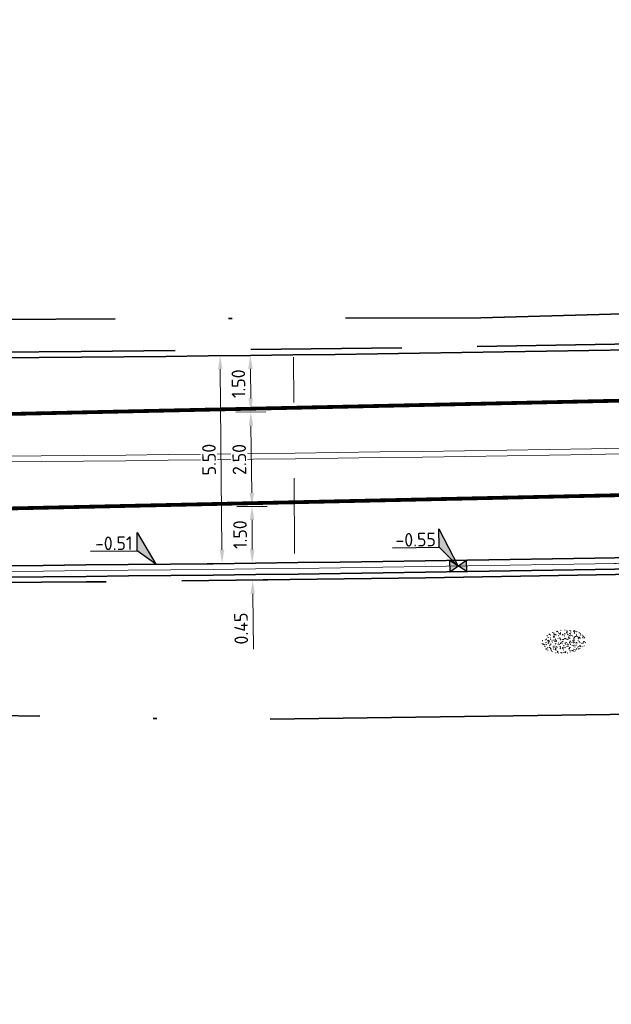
# Model space of a CAD drawing. Header units: metres. Extents: x 0 to 269924, y 0 to 933292.
# Tile 130 of 247: x 134039 to 134054, y 466501 to 466528. Entities that reach past the tile are written whole.
import ezdxf
from ezdxf import colors
from ezdxf.entities.mleader import LeaderData, LeaderLine
from ezdxf.enums import TextEntityAlignment as Align
from ezdxf.math import Vec2, Vec3

# ---------------------------------------------------------------- set-up
doc = ezdxf.new("R2010")
doc.units = ezdxf.units.M
for name, pattern in [('VH-OPSLUITBAND_150X250', [24, 16, -2, 4, -2]), ('VW-1-1_STREEP', [2, 1, -1]), ('XX-HIDDEN', [4, 2, -2]), ('XX-PROJECTGRENS', [18, 12, -3, 0, -3])]:
    doc.linetypes.add(name, pattern=pattern)
doc.layers.add('N-WE-GR-GRAS-S', color=7, linetype='Continuous', lineweight=18, true_color=0x00a500)
doc.layers.add('N-WE-RI-HWA_KOLK-S', color=150, linetype='Continuous', lineweight=25, true_color=0x007fff)
for name, color, linetype, lineweight in [('N-WE-KG-GRENS_PROJECT-G', 7, 'XX-PROJECTGRENS', 35), ('N-WE-KL-ET_LS_OV_LICHTMAST-S', 190, 'Continuous', 25), ('N-WE-VH-GOOT_STRAATBAKSTEEN-G', 170, 'Continuous', 35), ('N-WE-VH-KANTOPSLUITING_OPSLUITBAND_150X250-G', 150, 'VH-OPSLUITBAND_150X250', 35), ('N-WE-VH-KANTOPSLUITING_VOORKANTBAND-G', 50, 'Continuous', 35), ('N-WE-VH-M', 7, 'Continuous', 18), ('N-WE-VH-VERHARDING-T18', 10, 'Continuous', 18), ('N-WE-VW-MARKERING_LANGS_STREEP_11_010-G', 7, 'VW-1-1_STREEP', 13), ('X-XX-AL-HOOGTELABEL-S', 7, 'Continuous', 25)]:
    doc.layers.add(name, color=color, linetype=linetype, lineweight=lineweight)
doc.layers.add('X-XX-AL-HULPLIJN-G', color=30, linetype='Continuous', lineweight=18, plot=False)
doc.styles.add('NLCS-ISO', font='NLCS-ISO.ttf')
doc.styles.add('NLCS-ISO-M200-T18', font='NLCS-ISO.ttf', dxfattribs={"height": 0.36})
doc.dimstyles.new('NLCS-M200-T18-PIJL_L2_H2', dxfattribs={"dimscale": 0.2, "dimtxt": 2.5, "dimasz": 1.8, "dimexe": 2, "dimexo": 2, "dimgap": 0.7, "dimtad": 1, "dimzin": 0, "dimdsep": 46, "dimtxsty": 'NLCS-ISO-M200-T18', "dimcen": 0, "dimdle": 2, "dimclrd": 256, "dimclre": 256, "dimclrt": 10, "dimazin": 0, "dimtfac": 1, "dimtdec": 3, "dimtofl": 0, "dimtmove": 0, "dimatfit": 3, "dimfxl": 2, "dimfxlon": 1, "dimtfillclr": 256, "dimtolj": 1, "dimtzin": 0, "dimlwd": -1, "dimlwe": -1, "dimarcsym": 0})

# ---------------------------------------------------------------- blocks, each defined once
blk = doc.blocks.new('*D188')
at = {"layer": 'Defpoints', "color": 0, "transparency": 16777216}
for p in [(134044.803, 466514.675), (134045.924, 466514.68), (134045.932, 466513.18)]:
    blk.add_point(p, dxfattribs=at)
at = {"layer": 'N-WE-VH-M', "transparency": 16777216}
for p, q in [((134045.203, 466514.677), (134044.403, 466514.672)), ((134044.809, 466513.534), (134044.805, 466514.315)), ((134045.211, 466513.177), (134044.411, 466513.172))]:
    blk.add_line(p, q, dxfattribs=at)
for points in [[(134044.745, 466514.314), (134044.865, 466514.315), (134044.803, 466514.675)], [(134044.749, 466513.534), (134044.869, 466513.535), (134044.811, 466513.175)]]:
    blk.add_solid(points, dxfattribs=at)
at = {"layer": 'N-WE-VH-M', "color": 10, "transparency": 16777216, "insert": (134044.487, 466513.923), "char_height": 0.36, "attachment_point": 5, "rotation": 90.2908, "style": 'NLCS-ISO-M200-T18', "bg_fill": 3, "box_fill_scale": 1.1, "bg_fill_color": 256, "bg_fill_true_color": 13158600, "bg_fill_transparency": 0}
blk.add_mtext('\\A1;1.50', dxfattribs=at)
blk = doc.blocks.new('*D189')
at = {"layer": 'Defpoints', "color": 0, "transparency": 16777216}
for p in [(134044.772, 466517.166), (134045.893, 466517.18), (134045.924, 466514.68)]:
    blk.add_point(p, dxfattribs=at)
at = {"layer": 'N-WE-VH-M', "transparency": 16777216}
for p, q in [((134045.172, 466517.171), (134044.373, 466517.161)), ((134044.799, 466515.026), (134044.777, 466516.806)), ((134045.204, 466514.671), (134044.404, 466514.661))]:
    blk.add_line(p, q, dxfattribs=at)
for points in [[(134044.717, 466516.805), (134044.837, 466516.807), (134044.772, 466517.166)], [(134044.739, 466515.025), (134044.859, 466515.027), (134044.804, 466514.666)]]:
    blk.add_solid(points, dxfattribs=at)
at = {"layer": 'N-WE-VH-M', "color": 10, "transparency": 16777216, "insert": (134044.468, 466515.912), "char_height": 0.36, "attachment_point": 5, "rotation": 90.7214, "style": 'NLCS-ISO-M200-T18', "bg_fill": 3, "box_fill_scale": 1.1, "bg_fill_color": 256, "bg_fill_true_color": 13158600, "bg_fill_transparency": 0}
blk.add_mtext('\\A1;2.50', dxfattribs=at)
blk = doc.blocks.new('*D190')
at = {"layer": 'Defpoints', "color": 0, "transparency": 16777216}
for p in [(134044.758, 466518.67), (134045.878, 466518.681), (134045.893, 466517.18)]:
    blk.add_point(p, dxfattribs=at)
at = {"layer": 'N-WE-VH-M', "transparency": 16777216}
for p, q in [((134045.158, 466518.674), (134044.358, 466518.666)), ((134044.769, 466517.529), (134044.762, 466518.31)), ((134045.172, 466517.173), (134044.372, 466517.166))]:
    blk.add_line(p, q, dxfattribs=at)
for points in [[(134044.702, 466518.31), (134044.822, 466518.311), (134044.758, 466518.67)], [(134044.709, 466517.529), (134044.829, 466517.53), (134044.772, 466517.169)]]:
    blk.add_solid(points, dxfattribs=at)
at = {"layer": 'N-WE-VH-M', "color": 10, "transparency": 16777216, "insert": (134044.445, 466517.917), "char_height": 0.36, "attachment_point": 5, "rotation": 90.5383, "style": 'NLCS-ISO-M200-T18', "bg_fill": 3, "box_fill_scale": 1.1, "bg_fill_color": 256, "bg_fill_true_color": 13158600, "bg_fill_transparency": 0}
blk.add_mtext('\\A1;1.50', dxfattribs=at)
blk = doc.blocks.new('*D191')
at = {"layer": 'Defpoints', "color": 0, "transparency": 16777216}
for p in [(134045.932, 466513.18), (134044.819, 466512.716), (134045.937, 466512.73)]:
    blk.add_point(p, dxfattribs=at)
at = {"layer": 'N-WE-VH-M', "transparency": 16777216}
for p, q in [((134044.808, 466513.526), (134044.804, 466513.886)), ((134045.213, 466513.171), (134044.413, 466513.161)), ((134045.219, 466512.721), (134044.419, 466512.711)), ((134044.823, 466512.356), (134044.842, 466510.888))]:
    blk.add_line(p, q, dxfattribs=at)
for points in [[(134044.748, 466513.525), (134044.868, 466513.527), (134044.813, 466513.166)], [(134044.763, 466512.355), (134044.883, 466512.357), (134044.819, 466512.716)]]:
    blk.add_solid(points, dxfattribs=at)
at = {"layer": 'N-WE-VH-M', "color": 10, "transparency": 16777216, "insert": (134044.515, 466511.438), "char_height": 0.36, "attachment_point": 5, "rotation": 90.7233, "style": 'NLCS-ISO-M200-T18', "bg_fill": 3, "box_fill_scale": 1.1, "bg_fill_color": 256, "bg_fill_true_color": 13158600, "bg_fill_transparency": 0}
blk.add_mtext('\\A1;0.45', dxfattribs=at)
blk = doc.blocks.new('*D192')
at = {"layer": 'Defpoints', "color": 0, "transparency": 16777216}
for p in [(134043.96, 466518.662), (134045.878, 466518.681), (134045.932, 466513.18)]:
    blk.add_point(p, dxfattribs=at)
at = {"layer": 'N-WE-VH-M', "transparency": 16777216}
for p, q in [((134044.36, 466518.666), (134043.56, 466518.658)), ((134044.009, 466513.522), (134043.963, 466518.302)), ((134044.413, 466513.166), (134043.613, 466513.158))]:
    blk.add_line(p, q, dxfattribs=at)
for points in [[(134043.903, 466518.301), (134044.023, 466518.303), (134043.96, 466518.662)], [(134043.949, 466513.521), (134044.069, 466513.522), (134044.013, 466513.162)]]:
    blk.add_solid(points, dxfattribs=at)
at = {"layer": 'N-WE-VH-M', "color": 10, "transparency": 16777216, "insert": (134043.666, 466515.909), "char_height": 0.36, "attachment_point": 5, "rotation": 90.554, "style": 'NLCS-ISO-M200-T18', "bg_fill": 3, "box_fill_scale": 1.1, "bg_fill_color": 256, "bg_fill_true_color": 13158600, "bg_fill_transparency": 0}
blk.add_mtext('\\A1;5.50', dxfattribs=at)
blk = doc.blocks.new('*U248')
for p, q in [((-1.99, 2.94), (-1.58, 5.31)), ((-1.58, 5.31), (0, 0)), ((-8.1, 4), (-1.99, 2.94)), ((0, 0), (-1.99, 2.94))]:
    blk.add_line(p, q)
blk.add_solid([(-1.58, 5.31), (0, 0), (-1.99, 2.94)])
at = {"style": 'NLCS-ISO'}
blk.add_attdef('...', text='', height=1.8, rotation=350.1821, dxfattribs=at).set_placement((-5.12, 3.06), align=Align.BOTTOM_CENTER)
blk = doc.blocks.new('*U517')
for p, q in [((-2.04, 2.27), (-1.56, 4.62)), ((-1.56, 4.62), (0, 0)), ((-8.12, 3.53), (-2.04, 2.27)), ((0, 0), (-2.04, 2.27))]:
    blk.add_line(p, q)
blk.add_solid([(-1.56, 4.62), (0, 0), (-2.04, 2.27)])
at = {"style": 'NLCS-ISO'}
blk.add_attdef('...', text='', height=1.8, rotation=348.3268, dxfattribs=at).set_placement((-5.17, 2.49), align=Align.BOTTOM_CENTER)
blk = doc.blocks.new('*U518')
at = {"layer": 'X-XX-AL-HOOGTELABEL-S', "xscale": 0.2, "yscale": 0.2, "zscale": 0.2, "rotation": 11.58332590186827}
blk.add_blockref('*U517', (0, 0.15), dxfattribs=at).add_auto_attribs({'...': '-0.51'})
blk = doc.blocks.new('*U519')
at = {"layer": 'N-WE-KL-ET_LS_OV_LICHTMAST-S', "color": 0, "linetype": 'ByBlock', "lineweight": -2, "transparency": 16777216, "rotation": 0.5959058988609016}
blk.add_blockref('*U518', (134042.262, 466512.988), dxfattribs=at)
blk = doc.blocks.new('N-SRI-KOLK_STRAAT_450X300-SO')
h = blk.add_hatch(color=256)
h.dxf.hatch_style = 1
h.paths.add_polyline_path([(0, 0), (-1.125, 0.75), (-1.125, -0.75)])
h.paths.add_polyline_path([(1.125, -0.75), (1.125, 0.75), (0, 0)])
for p, q in [((-1.125, -0.75), (1.125, 0.75)), ((1.125, -0.75), (-1.125, 0.75))]:
    blk.add_line(p, q)
at = {"flags": 128}
blk.add_lwpolyline([(-1.125, -0.75), (1.125, -0.75), (1.125, 0.75), (-1.125, 0.75)], close=True, dxfattribs=at)
blk = doc.blocks.new('SGR-GRAS_01-SO')
at = {"ltscale": 0.1}
for p, q in [((-0.939, 0.84), (-1.004, 0.878)), ((-0.576, 0.919), (-0.64, 0.957)), ((-0.562, 0.919), (-0.509, 0.972)), ((-0.212, 0.998), (-0.269, 1.031)), ((0.073, 0.993), (0.138, 1.031)), ((0.239, 0.923), (0.312, 0.942)), ((0.317, 0.814), (0.304, 0.888)), ((0.594, 0.925), (0.522, 0.945)), ((0.912, 0.894), (0.907, 0.925)), ((1.012, 0.869), (0.947, 0.906)), ((-1.964, -0.07), (-1.977, 0.004)), ((-1.93, 0.188), (-1.925, 0.244)), ((-1.893, 0.237), (-1.921, 0.253)), ((-1.668, 0.023), (-1.595, 0.043)), ((-1.596, 0.241), (-1.649, 0.294)), ((-1.53, 0.316), (-1.595, 0.353)), ((-1.448, 0.644), (-1.521, 0.664)), ((-1.517, 0.187), (-1.442, 0.187)), ((-1.469, 0.576), (-1.482, 0.65)), ((-1.358, 0.206), (-1.431, 0.226)), ((-1.427, 0.476), (-1.354, 0.496)), ((-1.421, 0.131), (-1.356, 0.168)), ((-1.369, 0.009), (-1.382, 0.083)), ((-1.375, 0.106), (-1.322, 0.159)), ((-1.334, 0.111), (-1.328, 0.186)), ((-1.302, 0.761), (-1.324, 0.774)), ((-1.284, 0.684), (-1.278, 0.759)), ((-1.167, 0.395), (-1.232, 0.432)), ((-1.172, 0.241), (-1.225, 0.294)), ((-1.154, 0.647), (-1.207, 0.7)), ((-1.112, 0.172), (-1.04, 0.192)), ((-1.032, 0.028), (-1.097, 0.066)), ((-0.968, 0.512), (-0.915, 0.565)), ((-0.893, 0.496), (-0.965, 0.515)), ((-0.942, 0.187), (-0.867, 0.187)), ((-0.923, 0.418), (-0.858, 0.456)), ((-0.892, 0.812), (-0.817, 0.812)), ((-0.873, 0.655), (-0.886, 0.729)), ((-0.803, 0.057), (-0.875, 0.077)), ((-0.871, 0.625), (-0.799, 0.644)), ((-0.804, 0.474), (-0.869, 0.511)), ((-0.747, 0.241), (-0.8, 0.294)), ((-0.773, 0.089), (-0.786, 0.163)), ((-0.73, 0.647), (-0.783, 0.7)), ((-0.739, 0.034), (-0.732, 0.109)), ((-0.669, 0.107), (-0.734, 0.145)), ((-0.689, 0.607), (-0.682, 0.682)), ((-0.557, 0.321), (-0.485, 0.34)), ((-0.441, 0.553), (-0.506, 0.59)), ((-0.427, 0.785), (-0.499, 0.804)), ((-0.425, 0.706), (-0.36, 0.743)), ((-0.337, 0.347), (-0.41, 0.366)), ((-0.323, 0.241), (-0.376, 0.294)), ((-0.306, 0.186), (-0.371, 0.224)), ((-0.367, 0.187), (-0.292, 0.187)), ((-0.305, 0.647), (-0.358, 0.7)), ((-0.317, 0.812), (-0.242, 0.812)), ((-0.316, 0.774), (-0.244, 0.793)), ((-0.278, 0.735), (-0.291, 0.809)), ((-0.243, 0.017), (-0.17, 0.036)), ((-0.178, 0.169), (-0.191, 0.242)), ((-0.078, 0.632), (-0.143, 0.669)), ((-0.143, -0.043), (-0.137, 0.032)), ((-0.093, 0.53), (-0.087, 0.604)), ((-0.085, 0.159), (-0.032, 0.212)), ((-0.069, 0.189), (-0.004, 0.227)), ((0.057, 0.265), (-0.008, 0.303)), ((-0.002, 0.47), (0.071, 0.489)), ((0.101, 0.241), (0.048, 0.294)), ((0.128, 0.636), (0.056, 0.656)), ((0.119, 0.647), (0.066, 0.7)), ((0.218, 0.198), (0.146, 0.217)), ((0.208, 0.187), (0.283, 0.187)), ((0.286, 0.711), (0.221, 0.748)), ((0.258, 0.812), (0.333, 0.812)), ((0.313, 0.166), (0.385, 0.185)), ((0.322, 0.565), (0.375, 0.618)), ((0.42, 0.344), (0.355, 0.382)), ((0.417, 0.248), (0.404, 0.322)), ((0.429, 0.477), (0.494, 0.514)), ((0.526, 0.241), (0.472, 0.294)), ((0.543, 0.647), (0.49, 0.7)), ((0.555, -0.022), (0.49, 0.015)), ((0.502, 0.452), (0.509, 0.527)), ((0.554, 0.619), (0.626, 0.638)), ((0.649, 0.79), (0.584, 0.827)), ((0.684, 0.487), (0.611, 0.507)), ((0.774, 0.049), (0.701, 0.069)), ((0.784, 0.423), (0.719, 0.461)), ((0.783, 0.187), (0.858, 0.187)), ((0.833, 0.812), (0.908, 0.812)), ((0.918, 0.057), (0.853, 0.094)), ((0.868, 0.315), (0.941, 0.334)), ((0.95, 0.241), (0.897, 0.294)), ((0.967, 0.647), (0.914, 0.7)), ((0.927, 0.764), (0.992, 0.802)), ((1.012, 0.328), (0.999, 0.402)), ((1.15, 0.777), (1.077, 0.796)), ((1.147, 0.502), (1.082, 0.54)), ((1.098, 0.375), (1.104, 0.45)), ((1.109, 0.767), (1.182, 0.787)), ((1.239, 0.338), (1.167, 0.358)), ((1.183, 0.011), (1.255, 0.03)), ((1.206, 0.212), (1.259, 0.265)), ((1.282, 0.136), (1.217, 0.173)), ((1.283, 0.248), (1.348, 0.286)), ((1.374, 0.241), (1.321, 0.294)), ((1.392, 0.647), (1.339, 0.7)), ((1.358, 0.187), (1.433, 0.187)), ((1.424, 0.463), (1.496, 0.483)), ((1.51, 0.581), (1.445, 0.619)), ((1.645, 0.215), (1.58, 0.252)), ((1.607, 0.407), (1.594, 0.481)), ((1.693, 0.298), (1.7, 0.373)), ((1.795, 0.19), (1.722, 0.209)), ((1.738, 0.159), (1.81, 0.179)), ((1.798, 0.241), (1.745, 0.294)), ((1.933, 0.187), (1.948, 0.187)), ((-1.918, -0.157), (-1.854, -0.119)), ((-1.824, -0.083), (-1.897, -0.064)), ((-1.759, -0.13), (-1.823, -0.092)), ((-1.782, -0.301), (-1.729, -0.248)), ((-1.624, -0.496), (-1.689, -0.459)), ((-1.631, -0.572), (-1.684, -0.519)), ((-1.613, -0.166), (-1.667, -0.113)), ((-1.567, -0.438), (-1.492, -0.438)), ((-1.535, -0.657), (-1.498, -0.636)), ((-1.395, -0.051), (-1.46, -0.013)), ((-1.385, -0.462), (-1.378, -0.387)), ((-1.353, -0.281), (-1.281, -0.261)), ((-1.269, -0.232), (-1.341, -0.212)), ((-1.261, -0.417), (-1.326, -0.38)), ((-1.269, -0.557), (-1.282, -0.483)), ((-1.207, -0.572), (-1.26, -0.519)), ((-1.179, -0.67), (-1.252, -0.651)), ((-1.189, -0.166), (-1.242, -0.113)), ((-1.126, -0.784), (-1.191, -0.746)), ((-1.065, -0.386), (-1, -0.348)), ((-1.039, -0.585), (-0.967, -0.565)), ((-0.992, -0.438), (-0.917, -0.438)), ((-0.897, -0.338), (-0.962, -0.301)), ((-0.898, -0.654), (-0.845, -0.601)), ((-0.783, -0.572), (-0.836, -0.519)), ((-0.763, -0.705), (-0.828, -0.667)), ((-0.765, -0.166), (-0.818, -0.113)), ((-0.798, -0.132), (-0.726, -0.112)), ((-0.789, -0.539), (-0.782, -0.464)), ((-0.713, -0.381), (-0.786, -0.361)), ((-0.709, -0.902), (-0.644, -0.864)), ((-0.624, -0.819), (-0.696, -0.799)), ((-0.674, -0.477), (-0.687, -0.403)), ((-0.534, -0.259), (-0.599, -0.222)), ((-0.567, -0.098), (-0.502, -0.061)), ((-0.491, -0.248), (-0.438, -0.195)), ((-0.484, -0.436), (-0.411, -0.416)), ((-0.399, -0.626), (-0.464, -0.588)), ((-0.417, -0.438), (-0.342, -0.438)), ((-0.358, -0.572), (-0.411, -0.519)), ((-0.341, -0.166), (-0.394, -0.113)), ((-0.248, -0.091), (-0.32, -0.072)), ((-0.171, -0.18), (-0.236, -0.143)), ((-0.158, -0.529), (-0.23, -0.51)), ((-0.211, -0.614), (-0.146, -0.577)), ((-0.193, -0.616), (-0.187, -0.541)), ((-0.169, -0.74), (-0.097, -0.72)), ((-0.036, -0.547), (-0.101, -0.509)), ((-0.078, -0.398), (-0.091, -0.324)), ((0.066, -0.572), (0.013, -0.519)), ((0.084, -0.166), (0.031, -0.113)), ((0.072, -0.287), (0.144, -0.268)), ((0.192, -0.101), (0.127, -0.064)), ((0.158, -0.438), (0.233, -0.438)), ((0.308, -0.24), (0.235, -0.221)), ((0.327, -0.468), (0.262, -0.43)), ((0.287, -0.327), (0.352, -0.289)), ((0.397, -0.678), (0.325, -0.659)), ((0.386, -0.591), (0.459, -0.572)), ((0.393, -0.601), (0.446, -0.548)), ((0.462, -0.834), (0.397, -0.797)), ((0.402, -0.693), (0.409, -0.618)), ((0.49, -0.572), (0.437, -0.519)), ((0.452, -0.12), (0.459, -0.046)), ((0.508, -0.166), (0.455, -0.113)), ((0.517, -0.318), (0.504, -0.244)), ((0.617, -0.884), (0.604, -0.81)), ((0.69, -0.389), (0.625, -0.351)), ((0.627, -0.138), (0.7, -0.119)), ((0.643, -0.843), (0.708, -0.806)), ((0.733, -0.438), (0.808, -0.438)), ((0.825, -0.755), (0.76, -0.718)), ((0.785, -0.039), (0.85, -0.002)), ((0.863, -0.389), (0.791, -0.37)), ((0.799, -0.195), (0.852, -0.142)), ((0.914, -0.572), (0.861, -0.519)), ((0.932, -0.166), (0.879, -0.113)), ((0.953, -0.827), (0.88, -0.808)), ((0.942, -0.442), (1.014, -0.423)), ((1.053, -0.31), (0.988, -0.272)), ((0.998, -0.77), (1.004, -0.696)), ((1.048, -0.198), (1.054, -0.123)), ((1.112, -0.239), (1.099, -0.165)), ((1.188, -0.676), (1.123, -0.639)), ((1.141, -0.556), (1.206, -0.518)), ((1.212, -0.805), (1.199, -0.731)), ((1.329, -0.1), (1.256, -0.08)), ((1.256, -0.746), (1.328, -0.727)), ((1.339, -0.572), (1.286, -0.519)), ((1.356, -0.166), (1.303, -0.113)), ((1.308, -0.438), (1.383, -0.438)), ((1.419, -0.538), (1.346, -0.518)), ((1.416, -0.231), (1.351, -0.193)), ((1.551, -0.597), (1.486, -0.56)), ((1.497, -0.293), (1.569, -0.274)), ((1.639, -0.268), (1.704, -0.231)), ((1.643, -0.275), (1.65, -0.2)), ((1.684, -0.547), (1.736, -0.495)), ((1.707, -0.159), (1.694, -0.085)), ((1.713, -0.522), (1.71, -0.519)), ((1.779, -0.152), (1.715, -0.114)), ((1.781, -0.166), (1.728, -0.113)), ((1.884, -0.248), (1.812, -0.229)), ((-0.836, -0.943), (-0.853, -0.926)), ((-0.725, -0.889), (-0.652, -0.869)), ((-0.582, -0.994), (-0.587, -0.97)), ((-0.376, -0.979), (-0.429, -0.926)), ((-0.265, -0.992), (-0.33, -0.955)), ((-0.068, -0.968), (-0.141, -0.948)), ((-0.014, -1.008), (0.039, -0.955)), ((0.048, -0.979), (-0.005, -0.926)), ((0.021, -0.964), (0.008, -0.89)), ((0.099, -0.913), (0.034, -0.876)), ((0.172, -1.037), (0.218, -1.024)), ((0.472, -0.979), (0.419, -0.926)), ((0.701, -0.895), (0.773, -0.876)), ((0.856, -0.938), (0.844, -0.926))]:
    blk.add_line(p, q, dxfattribs=at)
at = {"ltscale": 0.1, "style": 'NLCS-ISO'}
blk.add_attdef('TYPE', text='', height=0.5, dxfattribs=at).set_placement((3.471, -0.016), align=Align.MIDDLE_CENTER)

msp = doc.modelspace()

# ---------------------------------------------------------------- linework, layer by layer
at = {"layer": 'N-WE-VH-GOOT_STRAATBAKSTEEN-G'}
msp.add_lwpolyline([(133341.192, 466538.034), (133548.299, 466533.099), (133604.484, 466532.752, -0.012398), (133694.641, 466528.294), (133747.111, 466524.328, 0.006097), (133941.572, 466515.108, 0.02139), (134085.33, 466514.138, 0.018724), (134137.889, 466519.445, 0.007401), (134227.449, 466531.463), (134342.22, 466547.549), (134354.896, 466549.127)], format="xyb", dxfattribs=at)
at = {"layer": 'N-WE-VH-KANTOPSLUITING_OPSLUITBAND_150X250-G', "flags": 128}
for points in [[(133803.113, 466520.735, 0.00434), (133941.553, 466514.658, 0.021391), (134085.352, 466513.689, 0.018725), (134137.947, 466518.998, 0.0074), (134227.513, 466531.018), (134342.279, 466547.103), (134357.862, 466549.043), (134370.399, 466550.491), (134396.702, 466553.651), (134410.894, 466555.167), (134423.677, 466556.499), (134434.291, 466557.562), (134443.264, 466558.511), (134460.798, 466560.369), (134480.489, 466562.873), (134486.856, 466563.749), (134497.101, 466565.414), (134501.62, 466566.211)], [(133858.873, 466524.109), (133862.869, 466523.923, 0.002476), (133941.812, 466520.753, 0.021385), (134085.05, 466519.782, 0.018716), (134137.166, 466525.049, 0.007407), (134226.64, 466537.055), (134341.479, 466553.15), (134357.135, 466555.1), (134369.685, 466556.55), (134396.014, 466559.712), (134410.254, 466561.233), (134423.057, 466562.567), (134434.075, 466563.671), (134435.475, 466563.82), (134445.045, 466564.834), (134456.115, 466566.007), (134460.09, 466566.428)]]:
    msp.add_lwpolyline(points, format="xyb", dxfattribs=at)
at = {"layer": 'N-WE-VH-KANTOPSLUITING_VOORKANTBAND-G', "flags": 128}
msp.add_lwpolyline([(133803.121, 466520.885, 0.00434), (133941.56, 466514.808, 0.02139), (134085.345, 466513.838, 0.018725), (134137.927, 466519.147, 0.0074), (134227.492, 466531.166), (134342.26, 466547.251), (134357.844, 466549.192), (134370.381, 466550.64), (134396.685, 466553.8), (134410.879, 466555.316), (134423.662, 466556.648), (134434.337, 466557.718), (134443.187, 466558.654), (134460.781, 466560.518), (134480.47, 466563.022), (134486.834, 466563.897), (134497.076, 466565.562), (134611.302, 466585.708), (134638.644, 466590.605), (134674.736, 466596.922), (134713.523, 466603.885), (134725.136, 466605.892), (134795.068, 466617.445), (134824.131, 466622.682)], format="xyb", dxfattribs=at)
at = {"layer": 'N-WE-VW-MARKERING_LANGS_STREEP_11_010-G', "ltscale": 5, "const_width": 0.1, "flags": 128}
for points in [[(133770.22, 466526.99, 0.00538), (133941.742, 466519.104, 0.021386), (134085.132, 466518.133, 0.018719), (134137.377, 466523.412, 0.002456), (134167.103, 466527.102, 0.002456)], [(134167.43, 466524.623, -0.002455), (134137.697, 466520.933, -0.018722), (134085.256, 466515.636, -0.021389), (133941.636, 466516.606, -0.00538), (133770.074, 466524.494, -0.00538)]]:
    msp.add_lwpolyline(points, format="xyb", dxfattribs=at)
at = {"layer": 'X-XX-AL-HULPLIJN-G'}
for points in [[(133341.257, 466540.784), (133548.34, 466535.849), (133604.526, 466535.502, -0.012402), (133694.847, 466531.036), (133747.296, 466527.072, 0.006097), (133941.689, 466517.855, 0.021388), (134085.194, 466516.885, 0.006155), (134102.446, 466518.191, 0.006155)], [(134167.251, 466526.012, -0.002456), (134137.518, 466522.321, -0.01872), (134085.186, 466517.035, -0.021387), (133941.695, 466518.005, -0.005255), (133774.149, 466525.666, -0.005255)], [(133818.411, 466520.245, 0.003861), (133941.566, 466514.958, 0.02139), (134085.337, 466513.988, 0.006169), (134102.701, 466515.302)]]:
    msp.add_lwpolyline(points, format="xyb", dxfattribs=at)
at = {"layer": 'X-XX-AL-HULPLIJN-G', "flags": 128}
msp.add_lwpolyline([(134026.089, 466518.548, 0.008801), (134085.057, 466519.632)], format="xyb", dxfattribs=at)
at = {"layer": 'X-XX-AL-HULPLIJN-G', "color": 6, "linetype": 'XX-HIDDEN'}
msp.add_lwpolyline([(134045.928, 466513.42), (134045.902, 466518.62)], dxfattribs=at)

# ---------------------------------------------------------------- block references
at = {"layer": 'N-WE-GR-GRAS-S', "xscale": 0.2999999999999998, "yscale": 0.2999999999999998, "zscale": 0.2999999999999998, "rotation": 4.34}
msp.add_blockref('SGR-GRAS_01-SO', (134053.076, 466511.093), dxfattribs=at)
at = {"layer": 'N-WE-KL-ET_LS_OV_LICHTMAST-S'}
msp.add_blockref('*U519', (0, 0), dxfattribs=at)
at = {"layer": 'N-WE-RI-HWA_KOLK-S', "xscale": 0.2, "yscale": 0.2, "zscale": 0.2, "rotation": 0.868558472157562}
msp.add_blockref('N-SRI-KOLK_STRAAT_450X300-SO', (134050.261, 466513.09), dxfattribs=at)
at = {"layer": 'X-XX-AL-HOOGTELABEL-S', "xscale": 0.2, "yscale": 0.2, "zscale": 0.2, "rotation": 10.68643053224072}
msp.add_blockref('*U248', (134050.261, 466513.09), dxfattribs=at).add_auto_attribs({'...': '-0.55'})

# ---------------------------------------------------------------- leaders
at = {"layer": 'N-WE-VH-VERHARDING-T18'}
ml = msp.add_multileader_mtext('Standard', dxfattribs=at)
ml.set_content('', color=256, style='NLCS-ISO-M200-T18')
ml.set_leader_properties(color=256, linetype='ByLayer', lineweight=-1)
ml.build(insert=Vec2(0, 0))
ml.multileader.update_dxf_attribs({"has_dogleg": 0, "text_left_attachment_type": 5, "text_right_attachment_type": 5, "dogleg_length": 0.36, "arrow_head_size": 0.36})
ctx = ml.context
ctx.base_point, ctx.char_height, ctx.arrow_head_size, ctx.landing_gap_size, ctx.plane_origin = Vec3(135697.392, 466805.766), 0.36, 0.36, 0.18, Vec3(135695.697, 466805.189)
ctx.left_attachment, ctx.right_attachment = 5, 5
notes = []
notes.append((ctx, [(0, (0, 0, 0), (0, 0), (1, 0), 1, [])]))
ctx.mtext.insert, ctx.mtext.rotation, ctx.mtext.flow_direction = Vec3(135697.572, 466806.126), -0.147529, 5
for ctx, leaders in notes:
    for number, flags, end, landing, length, lines in leaders:
        leader = LeaderData()
        leader.index, (leader.has_last_leader_line, leader.has_dogleg_vector, leader.attachment_direction) = number, flags
        leader.last_leader_point, leader.dogleg_vector, leader.dogleg_length = Vec3(end), Vec3(landing), length
        for number, points, colour, breaks in lines:
            line = LeaderLine()
            line.index, line.vertices, line.color, line.breaks = number, Vec3.list(points), colors.encode_raw_color(colour), breaks
            leader.lines.append(line)
        ctx.leaders.append(leader)

# ---------------------------------------------------------------- next in the draw order: dimensions: what is measured, and where the dimension line sits
at = {"layer": 'N-WE-VH-M'}
dim = msp.add_aligned_dim(p1=(134045.932, 466513.18), p2=(134045.924, 466514.68), distance=1.121, dimstyle='NLCS-M200-T18-PIJL_L2_H2', override={"dimtfill": 1}, dxfattribs=at)
dim.commit()
dim.dimension.update_dxf_attribs({"geometry": '*D188', "text_midpoint": (134044.487, 466513.923)})

# ---------------------------------------------------------------- next in the draw order: dimensions: what is measured, and where the dimension line sits
for p1, p2, distance, picture, middle in [((134045.924, 466514.68), (134045.893, 466517.18), 1.12, '*D189', (134044.468, 466515.912)), ((134045.932, 466513.18), (134045.937, 466512.73), -1.119, '*D191', (134044.515, 466511.438))]:
    dim = msp.add_aligned_dim(p1=p1, p2=p2, distance=distance, dimstyle='NLCS-M200-T18-PIJL_L2_H2', override={"dimtfill": 1}, dxfattribs=at)
    dim.commit()
    dim.dimension.update_dxf_attribs({"geometry": picture, "text_midpoint": middle})

# ---------------------------------------------------------------- next in the draw order: dimensions: what is measured, and where the dimension line sits
dim = msp.add_aligned_dim(p1=(134045.893, 466517.18), p2=(134045.878, 466518.681), distance=1.12, dimstyle='NLCS-M200-T18-PIJL_L2_H2', override={"dimtfill": 1}, dxfattribs=at)
dim.commit()
dim.dimension.update_dxf_attribs({"geometry": '*D190', "text_midpoint": (134044.445, 466517.917)})

# ---------------------------------------------------------------- next in the draw order: dimensions: what is measured, and where the dimension line sits
dim = msp.add_aligned_dim(p1=(134045.932, 466513.18), p2=(134045.878, 466518.681), distance=1.919, dimstyle='NLCS-M200-T18-PIJL_L2_H2', override={"dimtfill": 1}, dxfattribs=at)
dim.commit()
dim.dimension.update_dxf_attribs({"geometry": '*D192', "text_midpoint": (134043.666, 466515.909)})

# ---------------------------------------------------------------- next in the draw order: linework, layer by layer
at = {"layer": 'N-WE-KG-GRENS_PROJECT-G', "flags": 128}
msp.add_lwpolyline([(133942.152, 466524.013), (133955.533, 466522.507), (133956.145, 466521.626), (133962.811, 466521.355), (133963.543, 466522.67), (133965.054, 466522.563), (133965.551, 466521.193), (133981.5, 466520.334), (133981.565, 466520.896), (133982.028, 466520.86), (133994.134, 466520.33), (133994.151, 466519.671), (134009.067, 466519.478), (134013.911, 466519.512), (134027.732, 466519.636), (134028.693, 466519.554), (134034.796, 466519.611), (134050.86, 466519.659), (134068.501, 466520.152), (134071.254, 466520.237), (134077.26, 466520.692), (134094.041, 466522.635), (134101.385, 466523.282), (134101.428, 466523.91), (134128.995, 466527.092), (134141.938, 466528.627), (134148.421, 466529.392), (134148.476, 466529.087), (134157.108, 466530.24), (134157.762, 466530.339), (134157.953, 466529.076), (134163.706, 466529.946), (134172.69, 466531.055), (134201.838, 466535.069), (134202.197, 466534.878), (134203.304, 466535.042), (134208.161, 466535.722), (134214.682, 466536.673), (134215.15, 466536.846), (134235.766, 466539.754), (134239.587, 466540.449), (134251.117, 466542.218), (134251.536, 466542.09), (134264.479, 466543.833), (134264.487, 466544.317), (134273.56, 466545.641), (134273.608, 466545.287), (134285.679, 466546.863), (134299.118, 466548.971), (134309.192, 466550.345), (134329.805, 466553.659), (134341.526, 466555.206), (134346.97, 466556.112), (134351.977, 466556.025), (134358.949, 466556.887), (134359.186, 466557.313), (134365.426, 466557.917), (134389.225, 466560.758), (134395.395, 466561.519), (134400.633, 466562.019), (134418.638, 466563.907), (134426.404, 466566.343), (134432.472, 466567.14), (134437.532, 466567.422), (134444.848, 466568.25), (134448.277, 466568.388), (134484.594, 466572.762), (134486.539, 466572.966), (134490.599, 466573.546), (134498.499, 466574.536), (134514.318, 466576.701), (134542.397, 466581.367), (134546.702, 466582.122), (134551.593, 466582.441), (134551.871, 466583.179), (134557.906, 466584.406), (134558.276, 466584.115), (134567.36, 466586.004), (134582.717, 466588.715), (134583.108, 466588.972), (134590.444, 466590.398), (134630.038, 466598.271), (134633.264, 466598.923), (134632.087, 466604.993), (134646.051, 466607.537), (134647.414, 466607.429), (134666.972, 466611.405), (134675.342, 466617.463), (134674.819, 466607.593), (134696.995, 466610.537), (134702.172, 466611.327), (134706.525, 466612.071), (134709.085, 466612.323), (134712.087, 466612.776), (134715, 466613.203), (134716.349, 466613.229), (134723.364, 466613.968), (134738.981, 466616.639), (134746.062, 466617.28), (134746.09, 466616.641), (134760.121, 466618.861), (134759.993, 466619.829), (134768.446, 466621.137), (134784.615, 466623.738), (134787.541, 466625.072), (134796.772, 466626.479), (134796.899, 466625.715), (134813.878, 466628.545), (134820.226, 466629.584), (134847.68, 466634.234), (134881.79, 466639.204), (134881.926, 466639.532), (134884.43, 466640.009), (134893.797, 466641.711), (134903.085, 466643.328), (134904.138, 466643.527), (134920.265, 466646.374), (134921.332, 466646.578), (134937.367, 466649.518), (134938.501, 466649.708), (134961.555, 466654.096), (134967.764, 466655.262), (134974.722, 466656.563), (134984.23, 466658.491), (134992.023, 466659.998), (134995.809, 466660.766), (135000.442, 466661.693), (135009.695, 466663.648), (135010.659, 466663.869), (135018.832, 466665.618), (135021.92, 466666.314), (135034.093, 466668.943), (135034.161, 466668.769), (135043.8, 466670.832), (135059.084, 466674.02), (135068.771, 466676.078), (135083.089, 466679.034), (135091.902, 466680.993), (135097.488, 466682.166), (135104.831, 466683.651), (135116.534, 466686.231), (135119.892, 466686.792), (135126.3, 466688.013), (135127.347, 466688.196), (135130.448, 466688.891), (135135.602, 466689.887), (135140.19, 466691.518), (135166.592, 466696.94), (135182.368, 466700.724), (135201.902, 466704.748), (135203.941, 466705.082), (135209.867, 466705.957), (135217.801, 466707.782), (135228.821, 466709.933), (135242.391, 466712.598), (135277.698, 466719.723), (135279.457, 466720.111), (135279.55, 466721.578), (135288.178, 466723.073), (135350.963, 466735.305), (135501.986, 466763.685), (135501.162, 466761.839), (135525.132, 466766.833), (135533.639, 466768.672), (135569.042, 466775.188), (135582.767, 466777.378), (135584.022, 466777.634), (135585.675, 466776.264, 0.01918), (135652.451, 466792.01), (135652.891, 466793.457), (135660.981, 466795.919), (135661.574, 466796.074), (135664.481, 466796.836), (135665.946, 466796.651), (135673.558, 466799.328), (135680.977, 466801.739), (135687.276, 466804.201), (135692.547, 466806.295), (135705.432, 466809.743), (135712.094, 466810.706), (135728.145, 466817.035), (135760.285, 466825.832), (135773.458, 466829.179), (135789.116, 466834.08), (135813.029, 466842.892), (135823.352, 466846.718), (135839.426, 466852.91), (135860.96, 466860.89), (135867.928, 466863.26), (135895.199, 466872.784), (135899.312, 466861.8), (135873.359, 466852.082), (135873.188, 466848.843), (135867.814, 466846.669), (135856.104, 466842.036), (135847.253, 466838.505), (135830.033, 466832.514), (135818.854, 466828.652), (135812.865, 466826.949), (135808.959, 466825.804), (135805.053, 466824.658), (135770.731, 466814.307), (135766.971, 466812.016), (135761.879, 466808.079), (135757.591, 466807.133), (135743.839, 466803.566), (135724.075, 466798.35), (135721.275, 466798.229), (135720.422, 466801.401), (135715.133, 466799.834), (135698.553, 466794.754), (135698.279, 466793.693), (135686.038, 466790.352), (135686.038, 466789.248), (135686.038, 466787.562), (135681.985, 466786.092), (135677.719, 466785.319), (135623.458, 466770.711), (135607.41, 466767.662), (135584.355, 466763.142), (135577.091, 466761.475), (135570.47, 466760.803), (135524.714, 466753.103), (135522.642, 466752.878), (135515.666, 466751.661), (135498.388, 466748.218), (135460.498, 466741.759), (135438.515, 466737.953), (135402.134, 466731.048), (135401.842, 466732.671), (135396.111, 466731.637), (135390.927, 466730.659), (135374.008, 466727.423), (135342.463, 466720.896), (135337.831, 466720.249), (135332.781, 466719.412), (135316.41, 466716.549), (135312.764, 466716.512), (135301.04, 466714.003), (135296.667, 466713.077), (135288.078, 466711.338), (135288.031, 466710.414), (135288.066, 466708.643), (135283.612, 466707.738), (135244.114, 466700.084), (135242.59, 466702.114), (135218.779, 466697.088), (135216.4, 466696.736), (135207.126, 466694.996), (135197.842, 466693.22), (135196.987, 466690.777), (135188.214, 466689.009), (135186.218, 466690.919), (135157.953, 466685.339), (135157.545, 466682.623), (135152.388, 466681.564), (135151.517, 466683.806), (135135.729, 466680.62), (135134.464, 466677.149), (135128.184, 466675.854), (135125.788, 466678.571), (135109.606, 466675.114), (135107.871, 466673.543), (135107.871, 466672.134), (135099.469, 466670.442), (135080.265, 466666.625), (135079.406, 466666.151), (135069.61, 466664.202), (135057.638, 466661.759), (135035.803, 466657.155), (135033.723, 466658.689), (135013.618, 466654.679), (135014.198, 466652.086), (135012.612, 466651.731), (135012.176, 466654.16), (134999.525, 466651.581), (134981.058, 466648.065), (134978.74, 466647.609), (134978.586, 466647.723), (134973.29, 466646.777), (134967.912, 466645.754), (134966.071, 466645.409), (134952.75, 466642.776), (134952.592, 466643.577), (134951.246, 466643.315), (134944.955, 466642.097), (134940.872, 466641.345), (134939.907, 466640.789), (134925.329, 466637.906), (134925.171, 466637.877), (134925.333, 466636.966), (134925.553, 466635.733), (134922.159, 466635.157), (134921.983, 466636.201), (134920.712, 466635.973), (134906.644, 466633.431), (134906.509, 466633.768), (134899.927, 466632.517), (134896.041, 466630.574), (134862.297, 466626.202), (134861.423, 466623.924), (134854.723, 466622.819), (134853.222, 466624.597), (134834.721, 466621.381), (134818.755, 466618.638), (134803.128, 466616.182), (134801.097, 466614.744), (134787.48, 466613.242), (134768.983, 466610.888), (134755.14, 466609.258), (134754.957, 466609.237), (134754.786, 466610.217), (134731.872, 466606.359), (134713.4, 466603.055), (134699.607, 466600.717), (134685.428, 466598.156), (134675.878, 466596.194), (134672.276, 466595.656), (134668.91, 466595.016), (134645.926, 466591.058), (134638.577, 466590.001), (134611.474, 466584.899), (134601.717, 466583.131), (134600.6, 466582.901), (134592.762, 466581.44), (134575.118, 466578.109), (134569.726, 466577.127), (134558.057, 466574.923), (134547.369, 466573.132), (134538.23, 466571.522), (134531.355, 466570.551), (134524.272, 466569.346), (134519.026, 466568.326), (134515.39, 466567.719), (134505.384, 466563.341), (134500.986, 466562.643), (134495.881, 466561.909), (134495.823, 466562.312), (134492.204, 466563.642), (134484.398, 466562.518), (134478.905, 466561.786), (134469.843, 466560.533), (134464.536, 466559.742), (134456.919, 466558.745), (134448.033, 466557.687), (134433.208, 466556.61), (134412.104, 466554.577), (134407.553, 466554.101), (134387.467, 466551.741), (134381.785, 466550.955), (134364.962, 466548.659), (134360.191, 466548.481), (134354.944, 466547.628), (134324.113, 466542.837), (134319.685, 466541.923), (134312.466, 466540.844), (134307.061, 466539.9), (134305.527, 466540.739), (134283.993, 466537.831), (134278.004, 466536.268), (134260.392, 466533.941), (134253.899, 466532.65), (134244.867, 466531.618), (134227.961, 466528.835), (134196.876, 466524.748), (134191.294, 466524.652), (134189.441, 466519.487), (134180.543, 466523.251), (134138.079, 466517.961), (134135.279, 466517.668), (134120.646, 466515.791), (134115.858, 466514.998), (134094.415, 466512.788), (134094.483, 466512.133), (134077.905, 466510.692), (134056.132, 466509.19), (134043.898, 466509.02), (134033.049, 466509.242), (134023.923, 466509.529), (134011.048, 466510.262), (134011.12, 466510.989), (133978.031, 466511.971), (133977.492, 466511.386), (133976.525, 466511.415), (133970.93, 466511.61), (133940.859, 466512.853), (133936.339, 466513.04), (133926.354, 466513.566), (133918.767, 466513.929), (133914.845, 466514.016), (133909.555, 466514.279), (133907.78, 466514.373), (133898.183, 466514.701), (133889.291, 466514.99), (133877.411, 466515.387), (133865.169, 466516.189), (133858.598, 466516.511), (133853.557, 466516.784), (133840.824, 466517.534), (133833.647, 466517.757), (133833.706, 466517.421), (133832.853, 466517.458), (133826.979, 466517.575), (133808.076, 466518.296), (133803.308, 466518.179), (133802.56, 466518.555), (133780.072, 466520.153), (133779.6, 466519.291), (133774.066, 466519.538), (133773.735, 466520.559), (133740.527, 466522.642), (133713.376, 466524.159), (133705.703, 466524.636), (133705.709, 466526.266), (133685.059, 466527.583), (133660.563, 466529.253), (133639.129, 466529.346), (133622.453, 466530.286), (133616.388, 466530.543), (133614.494, 466530.624), (133604.393, 466531.597), (133597.464, 466531.465), (133574.3, 466531.955), (133566.695, 466531.543), (133561.32, 466531.616), (133554.142, 466531.627), (133545.309, 466531.719), (133535.509, 466531.795), (133530.483, 466531.897), (133499.098, 466532.845), (133498.91, 466530.624), (133497.604, 466522.359), (133448.566, 466524.379), (133448.421, 466522.59), (133414.567, 466524.034), (133414.497, 466533.241), (133401.904, 466533.723), (133353.812, 466535.745), (133352.26, 466536.139), (133333.107, 466536.524), (133333.343, 466545.829), (133369.152, 466544.714), (133381.325, 466544.396), (133400.699, 466543.637), (133404.005, 466543.551), (133435.456, 466542.61), (133435.456, 466542.277), (133451.526, 466541.628), (133467.883, 466541.235), (133477.659, 466542.034), (133509.103, 466541.442), (133515.138, 466541.284), (133519.939, 466540.992), (133525.525, 466540.798), (133532.518, 466540.097), (133548.147, 466539.778), (133548.297, 466540.601), (133555.22, 466540.722), (133564.265, 466540.558), (133565.06, 466540.188), (133570.074, 466540.025), (133574.07, 466539.875), (133576.623, 466539.795), (133577.163, 466540.007), (133601.21, 466539.677), (133602.809, 466541.635), (133610.483, 466541.448), (133611.878, 466539.353), (133618.8, 466539.154), (133622.331, 466538.943), (133622.362, 466539.485), (133627.247, 466539.274), (133627.305, 466538.709), (133642.487, 466537.733), (133654.92, 466537.235), (133674.71, 466536.649), (133674.766, 466536.962), (133682.638, 466536.639), (133685.084, 466535.631), (133701.924, 466534.36), (133703.6, 466534.856), (133708.504, 466534.396), (133731.895, 466532.391), (133737.992, 466531.942), (133749.854, 466530.901), (133752.15, 466530.77), (133756.921, 466530.655), (133767.535, 466530.109), (133779.853, 466530.016), (133787.77, 466529.934), (133810.905, 466528.967), (133832.384, 466528.238), (133837.192, 466527.837), (133897.841, 466525.036)], format="xyb", close=True, dxfattribs=at)
at = {"layer": 'N-WE-VH-KANTOPSLUITING_VOORKANTBAND-G', "flags": 128}
msp.add_lwpolyline([(134683.128, 466604.321), (134673.723, 466602.633), (134637.633, 466596.316), (134610.287, 466591.418), (134496.107, 466571.28), (134485.974, 466569.633), (134479.709, 466568.772), (134476.477, 466568.361), (134460.109, 466566.28), (134456.131, 466565.858), (134444.999, 466564.678), (134435.552, 466563.677), (134434.09, 466563.522), (134423.072, 466562.418), (134410.27, 466561.084), (134396.031, 466559.563), (134369.703, 466556.401), (134357.153, 466554.951), (134341.499, 466553.001), (134226.661, 466536.907, -0.007407), (134137.185, 466524.9, -0.018717), (134085.057, 466519.632, -0.021385), (133941.805, 466520.603, -0.002476), (133862.862, 466523.773)], format="xyb", dxfattribs=at)
at = {"layer": 'X-XX-AL-HULPLIJN-G'}
msp.add_lwpolyline([(133346.847, 466537.75), (133548.297, 466532.949), (133604.481, 466532.602, -0.012398), (133694.63, 466528.144), (133747.101, 466524.179, 0.000968), (133777.966, 466522.398, 0.005129), (133941.566, 466514.958, 0.02139), (134085.337, 466513.988, 0.018724), (134137.908, 466519.296, 0.002454), (134167.645, 466522.987)], format="xyb", dxfattribs=at)

doc.saveas('drawing.dxf')
